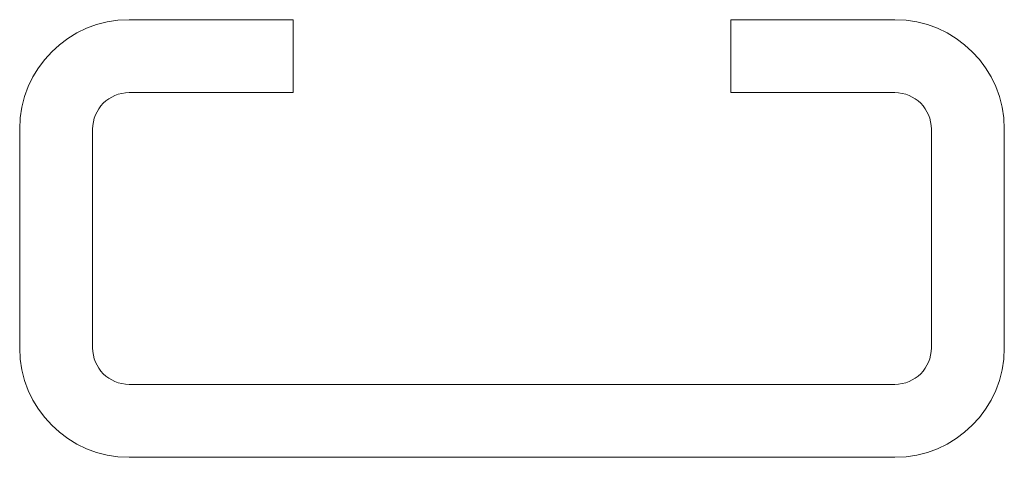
# Model space of a CAD drawing. Header units: millimetres. Extents: x 52.9 to 79.9, y -46.2 to -34.2.
import ezdxf

# ---------------------------------------------------------------- set-up
doc = ezdxf.new("R2010")
doc.units = ezdxf.units.MM

msp = doc.modelspace()

# ---------------------------------------------------------------- linework, layer by layer
at = {"color": 0, "linetype": 'Continuous', "lineweight": 0}
for p, q in [((60.373, -34.236), (55.873, -34.236)), ((60.373, -36.236), (60.373, -34.236)), ((76.873, -34.236), (72.373, -34.236)), ((72.373, -34.236), (72.373, -36.236)), ((55.873, -36.236), (60.373, -36.236)), ((72.373, -36.236), (76.873, -36.236)), ((52.873, -37.236), (52.873, -43.236)), ((54.873, -43.236), (54.873, -37.236)), ((77.873, -37.236), (77.873, -43.236)), ((79.873, -43.236), (79.873, -37.236)), ((76.873, -44.236), (55.873, -44.236)), ((55.873, -46.236), (76.873, -46.236))]:
    msp.add_line(p, q, dxfattribs=at)
for centre, start, end in [((55.873, -37.236), 90, 180), ((76.873, -37.236), 0, 90), ((55.873, -43.236), 180, 270), ((76.873, -43.236), 270, 0)]:
    msp.add_arc(centre, 3, start, end, dxfattribs=at)
at = {"color": 0, "linetype": 'Continuous', "lineweight": 0, "extrusion": (0, 0, -1)}
for centre, start, end in [((-55.873, -37.236), 360, 90), ((-76.873, -37.236), 90, 180), ((-55.873, -43.236), 270, 0), ((-76.873, -43.236), 180, 270)]:
    msp.add_arc(centre, 1, start, end, dxfattribs=at)

doc.saveas('drawing.dxf')
